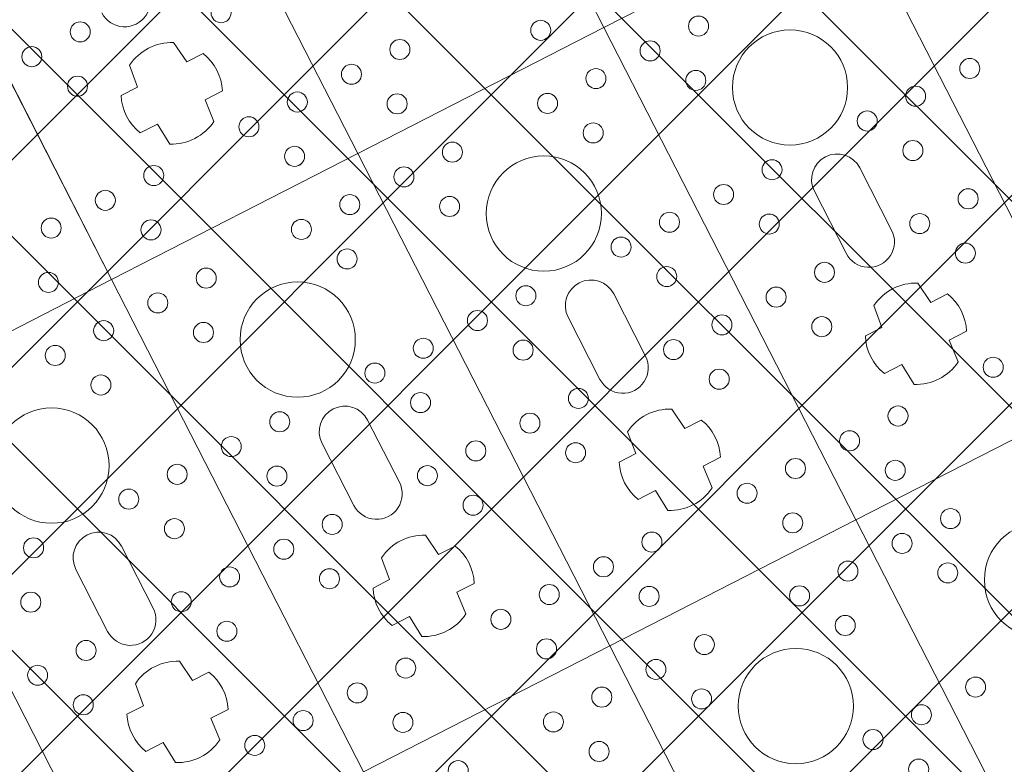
# Model space of a CAD drawing. Header units: metres. Extents: x 7472034 to 8439876, y 5890181 to 5961460.
# Tile 143 of 202: x 8439532.86 to 8439534.99, y 5890378.71 to 5890380.33. Entities that reach past the tile are written whole.
import ezdxf

# ---------------------------------------------------------------- set-up
doc = ezdxf.new("R2010")
doc.units = ezdxf.units.M
doc.header["$MEASUREMENT"] = 0
doc.linetypes.add('$0$L218_500', pattern=[1, 0.5, -0.5])
doc.layers.get('0').update_dxf_attribs({"linetype": 'CONTINUOUS', "lineweight": 5})
doc.layers.get('Defpoints').update_dxf_attribs({"linetype": 'CONTINUOUS'})
for name, color, linetype, lineweight in [('### Krawężnik', 6, 'CONTINUOUS', 35), ('_IS_kd_krata', 114, 'CONTINUOUS', 30), ('KOLOR-OBIEKT', 21, 'CONTINUOUS', 13), ('ZAG-obrys 018 wymiary', 7, 'CONTINUOUS', 18)]:
    doc.layers.add(name, color=color, linetype=linetype, lineweight=lineweight)
doc.layers.add('100_rzut_wym_wew', color=7, linetype='CONTINUOUS')
doc.layers.add('_IS.BLOK.KD.doziemne', color=7, linetype='CONTINUOUS')
doc.styles.add('DIM', font='simplex.shx', dxfattribs={"width": 0.8})
doc.styles.add('RS', font='Romans.shx', dxfattribs={"width": 0.7})
doc.dimstyles.new('DIM-WEW_500', dxfattribs={"dimscale": 5, "dimtxt": 18, "dimasz": 10, "dimexe": 4, "dimexo": 8, "dimgap": 5, "dimtad": 1, "dimlfac": 0.01, "dimzin": 9, "dimdsep": 46, "dimtxsty": 'DIM', "dimblk": 'ARCHTICK', "dimcen": 5, "dimclrt": 112, "dimadec": 4, "dimazin": 2, "dimtfac": 4, "dimtmove": 0, "dimatfit": 3, "dimldrblk": 'ARCHTICK', "dimfxl": 0, "dimtolj": 1, "dimlwd": 13, "dimarcsym": 0})
pattern_1 = [(45, (967499.2092647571, -71042.97165620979), (-0.2245064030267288, 0.2245064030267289), []), (135, (967499.2092647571, -71042.97165620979), (-0.2245064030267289, -0.2245064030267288), [])]

# ---------------------------------------------------------------- blocks, each defined once
blk = doc.blocks.new('_Oblique')
at = {"color": 0, "linetype": 'ByBlock', "lineweight": -2}
blk.add_line((-0.5, -0.5), (0.5, 0.5), dxfattribs=at)
blk = doc.blocks.new('*D57')
at = {"layer": 'Defpoints', "color": 0, "linetype": 'Continuous'}
for p in [(8439539.50265294, 5890379.021735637, 7.079631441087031e-07), (8439518.672365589, 5890368.360632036), (8439519.01227277, 5890367.69650152)]:
    blk.add_point(p, dxfattribs=at)
at = {"layer": 'ZAG-obrys 018 wymiary', "color": 0, "linetype": 'Continuous', "lineweight": 13}
blk.add_line((8439539.84256012, 5890378.357605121), (8439519.01227277, 5890367.69650152), dxfattribs=at)
at = {"layer": 'ZAG-obrys 018 wymiary', "color": 0, "linetype": 'Continuous', "lineweight": -2}
for p, q in [((8439539.84256012, 5890378.357605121), (8439540.024801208, 5890378.001531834)), ((8439519.01227277, 5890367.69650152), (8439519.194513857, 5890367.340428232))]:
    blk.add_line(p, q, dxfattribs=at)
at = {"layer": 'ZAG-obrys 018 wymiary', "color": 0, "linetype": 'Continuous', "lineweight": 13, "xscale": 0.3, "yscale": 0.3, "zscale": 0.3}
for p, rotation in [((8439539.84256012, 5890378.357605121), 27.10372084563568), ((8439519.01227277, 5890367.69650152), 207.1037208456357)]:
    blk.add_blockref('_Oblique', p, dxfattribs=dict(at, rotation=rotation))
at = {"layer": 'ZAG-obrys 018 wymiary', "color": 112, "linetype": 'Continuous', "lineweight": 25, "insert": (8439529.154054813, 5890373.561163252), "char_height": 0.8, "attachment_point": 5, "rotation": 27.103720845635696, "style": 'RS'}
blk.add_mtext('\\A1;23.4', dxfattribs=at)
blk = doc.blocks.new('_ArchTick')
at = {"layer": '100_rzut_wym_wew', "color": 0, "linetype": 'Continuous', "const_width": 0.15}
blk.add_lwpolyline([(-0.5, -0.5), (0.5, 0.5)], dxfattribs=at)
blk = doc.blocks.new('A$C1D2679FE')
at = {"layer": 'KOLOR-OBIEKT', "lineweight": 9, "ltscale": 200}
h = blk.add_hatch(dxfattribs=at)
h.set_pattern_fill('ANSI37', color=253, scale=0.1, angle=16)
h.set_pattern_definition([(61, (-7471780.020262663, -5961378.212846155), (-0.2776917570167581, 0.153927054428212), []), (151, (-7471780.020262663, -5961378.212846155), (-0.153927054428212, -0.2776917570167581), [])])
edge = h.paths.add_edge_path()
edge.add_line((196.975401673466, 33.54016214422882), (192.3495923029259, 34.13512154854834))
edge.add_line((192.3495923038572, 34.13512154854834), (187.7176397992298, 34.7308710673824))
edge.add_line((187.7176398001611, 34.7308710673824), (178.5077782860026, 36.15998750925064))
edge.add_line((178.5077782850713, 36.15998750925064), (176.6601969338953, 36.5026140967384))
edge.add_arc((181.3685569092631, 38.18527459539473), 5.000000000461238, 199.6657310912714, 261.1796204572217)
edge.add_line((180.6018702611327, 33.24440507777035), (187.358021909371, 32.19603671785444))
edge.add_line((187.3580219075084, 32.19603671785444), (192.0230219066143, 31.59603671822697))
edge.add_line((192.0230219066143, 31.59603671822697), (196.6880219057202, 30.9960367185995))
edge.add_line((196.6880219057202, 30.9960367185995), (201.9780219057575, 30.48103671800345))
edge.add_line((201.9780219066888, 30.48103671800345), (207.2680219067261, 29.96603671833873))
edge.add_line((207.2680219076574, 29.96603671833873), (216.468021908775, 29.35603671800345))
edge.add_line((216.4680219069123, 29.35603671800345), (221.8830219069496, 29.11103671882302))
edge.add_line((221.8830219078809, 29.11103671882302), (227.2980219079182, 28.86603671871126))
edge.add_line((227.2980219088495, 28.86603671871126), (233.718021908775, 28.60103671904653))
edge.add_line((233.7180219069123, 28.60103671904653), (240.1380219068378, 28.33603671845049))
edge.add_line((240.1380219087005, 28.33603671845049), (245.3280219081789, 28.076036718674))
edge.add_line((245.3280219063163, 28.076036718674), (246.1380219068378, 28.00603671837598))
edge.add_line((246.1380219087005, 28.00603671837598), (248.4280219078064, 27.98603671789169))
edge.add_line((248.4280219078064, 27.98603671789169), (251.4080219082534, 28.33603671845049))
edge.add_line((251.4080219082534, 28.33603671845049), (255.3380219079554, 29.13603671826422))
edge.add_line((255.3380219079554, 29.13603671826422), (258.1480219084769, 30.35603671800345))
edge.add_line((258.1480219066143, 30.35603671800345), (260.6280219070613, 32.076036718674))
edge.add_line((260.6280219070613, 32.076036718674), (262.7080219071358, 34.29603671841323))
edge.add_line((262.7080219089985, 34.29603671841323), (264.3880219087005, 36.826036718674))
edge.add_line((264.3880219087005, 36.826036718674), (265.608021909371, 39.59603671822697))
edge.add_line((265.6080219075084, 39.59603671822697), (266.4080219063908, 42.53603671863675))
edge.add_line((266.4080219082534, 42.53603671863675), (266.6380219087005, 45.60603671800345))
edge.add_line((266.6380219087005, 45.60603671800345), (266.3380219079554, 48.59603671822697))
edge.add_line((266.3380219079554, 48.59603671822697), (265.628021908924, 51.53603671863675))
edge.add_line((265.6280219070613, 51.53603671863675), (264.5280219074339, 54.28603671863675))
edge.add_line((264.5280219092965, 54.28603671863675), (263.3880219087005, 57.11603671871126))
edge.add_line((263.3880219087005, 57.11603671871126), (262.5430219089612, 59.47103671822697))
edge.add_line((262.5430219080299, 59.47103671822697), (261.6980219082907, 61.826036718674))
edge.add_line((261.6980219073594, 61.826036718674), (260.5980219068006, 65.15103671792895))
edge.add_line((260.5980219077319, 65.15103671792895), (259.4980219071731, 68.47603671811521))
edge.add_line((259.4980219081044, 68.47603671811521), (257.3916487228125, 67.77919145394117))
edge.add_line((257.3916487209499, 67.77919145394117), (258.1675714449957, 64.34697791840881))
edge.add_line((258.167571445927, 64.34697791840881), (259.2776264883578, 60.99158426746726))
edge.add_line((259.2776264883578, 60.99158426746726), (260.1334384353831, 58.60645156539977))
edge.add_line((260.1334384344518, 58.60645156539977), (260.9950570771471, 56.20513570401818))
edge.add_line((260.9950570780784, 56.20513570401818), (262.1522789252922, 53.33238322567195))
edge.add_line((262.1522789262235, 53.33238322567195), (263.1827648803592, 50.75616833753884))
edge.add_line((263.1827648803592, 50.75616833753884), (263.8083402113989, 48.16575780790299))
edge.add_line((263.8083402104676, 48.16575780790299), (264.0684198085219, 45.57363114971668))
edge.add_line((264.0684198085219, 45.57363114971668), (263.8734869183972, 42.97170083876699))
edge.add_line((263.8734869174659, 42.97170083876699), (263.1880731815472, 40.45280535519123))
edge.add_line((263.1880731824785, 40.45280535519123), (262.1337886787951, 38.05906103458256))
edge.add_line((262.1337886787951, 38.05906103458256), (260.6936748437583, 35.89031817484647))
edge.add_line((260.6936748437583, 35.89031817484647), (258.9457271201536, 34.02472012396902))
edge.add_line((258.9457271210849, 34.02472012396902), (256.8967191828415, 32.60363397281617))
edge.add_line((256.8967191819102, 32.60363397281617), (254.5645412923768, 31.59108698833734))
edge.add_line((254.5645412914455, 31.59108698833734), (251.0026761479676, 30.86602538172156))
edge.add_line((251.0026761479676, 30.86602538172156), (248.2893446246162, 30.54734550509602))
edge.add_line((248.2893446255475, 30.54734550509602), (246.2595893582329, 30.56507262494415))
edge.add_line((246.2595893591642, 30.56507262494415), (245.5023283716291, 30.63051493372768))
edge.add_line((245.5023283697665, 30.63051493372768), (240.2548571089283, 30.89339403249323))
edge.add_line((240.2548571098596, 30.89339403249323), (233.8236017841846, 31.1588586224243))
edge.add_line((233.8236017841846, 31.1588586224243), (227.4086662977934, 31.42364957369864))
edge.add_line((227.4086662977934, 31.42364957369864), (221.9987299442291, 31.66842047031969))
edge.add_line((221.9987299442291, 31.66842047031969), (217.4544723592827, 31.90290945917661))
edge.add_line((217.4544723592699, 31.90290945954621), (217.0910134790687, 31.92589690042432))
edge.add_line((217.0910134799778, 31.92589689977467), (214.8768218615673, 32.06593639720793))
edge.add_line((214.876821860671, 32.06593639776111), (207.0033997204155, 32.56390146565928))
edge.add_line((207.0033997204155, 32.56390146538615), (202.2260741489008, 33.02899081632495))
edge.add_line((202.2260741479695, 33.02899081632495), (196.975401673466, 33.54016214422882))
blk = doc.blocks.new('*U25')
at = {"lineweight": 5}
for p, q in [((1200, 19799.40002381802), (1200, 19199.39999997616)), ((2400.000047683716, 19799.40002381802), (1200, 19799.40002381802)), ((1200, 19799.39999997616), (2400.000047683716, 19799.39999997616)), ((1200.000047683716, 19199.39999997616), (1200.000047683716, 19799.40002381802)), ((2400, 19799.40002381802), (2400, 19199.39999997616)), ((2400.000047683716, 19199.39999997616), (2400.000047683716, 19799.40002381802)), ((2054.200035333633, 19599.41180765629), (2054.200035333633, 19559.27779868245)), ((2145.251703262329, 19557.3414337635), (2145.251703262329, 19599.66109861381)), ((1875.600023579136, 19554.90001261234), (1724.400023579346, 19554.90001189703)), ((2054.200035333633, 19559.27779868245), (2003.997000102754, 19553.0974925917)), ((2195.871898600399, 19553.33129808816), (2145.251703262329, 19557.3414337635)), ((1724.400023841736, 19443.90001189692), (1875.600023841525, 19443.90001189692)), ((2003.997000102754, 19445.70253120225), (2054.200035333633, 19439.52222511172)), ((2145.251703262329, 19441.45859003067), (2195.871898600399, 19445.46872570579)), ((2054.200035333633, 19439.52222511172), (2054.200035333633, 19399.38821613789)), ((2145.251703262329, 19399.13892518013), (2145.251703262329, 19441.45859003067)), ((1200.000047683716, 19199.40002381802), (0, 19199.40002381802)), ((0, 19199.39999997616), (1200.000047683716, 19199.39999997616)), ((1200, 19199.40002381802), (1200, 18599.39999997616)), ((2400.000047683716, 19199.40002381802), (1200, 19199.40002381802)), ((1200, 19199.39999997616), (2400.000047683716, 19199.39999997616)), ((1200.000047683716, 18599.39999997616), (1200.000047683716, 19199.40002381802)), ((2400, 19199.40002381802), (2400, 18599.39999997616)), ((3600.000047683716, 19199.40002381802), (2400, 19199.40002381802)), ((2400, 19199.39999997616), (3600.000047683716, 19199.39999997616)), ((2400.000047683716, 18599.39999997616), (2400.000047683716, 19199.40002381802)), ((2054.200035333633, 18999.41180765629), (2054.200035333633, 18959.27779868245)), ((2145.251703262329, 18957.3414337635), (2145.251703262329, 18999.66109861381)), ((1875.600023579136, 18954.90001261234), (1724.400023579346, 18954.90001189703)), ((2054.200035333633, 18959.27779868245), (2003.997000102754, 18953.0974925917)), ((2195.871898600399, 18953.33129808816), (2145.251703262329, 18957.3414337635)), ((1724.400023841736, 18843.90001189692), (1875.600023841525, 18843.90001189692)), ((2003.997000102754, 18845.70253120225), (2054.200035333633, 18839.52222511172)), ((2145.251703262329, 18841.45859003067), (2195.871898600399, 18845.46872570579)), ((2054.200035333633, 18839.52222511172), (2054.200035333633, 18799.38821613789)), ((2145.251703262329, 18799.13892518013), (2145.251703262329, 18841.45859003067)), ((1200.000047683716, 18599.40002381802), (0, 18599.40002381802)), ((0, 18599.39999997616), (1200.000047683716, 18599.39999997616)), ((1200, 18599.40002381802), (1200, 17999.39999997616)), ((2400.000047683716, 18599.40002381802), (1200, 18599.40002381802)), ((1200, 18599.39999997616), (2400.000047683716, 18599.39999997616)), ((1200.000047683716, 17999.39999997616), (1200.000047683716, 18599.40002381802)), ((2400, 18599.40002381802), (2400, 17999.39999997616)), ((3600.000047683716, 18599.40002381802), (2400, 18599.40002381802)), ((2400, 18599.39999997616), (3600.000047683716, 18599.39999997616)), ((2400.000047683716, 17999.39999997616), (2400.000047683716, 18599.40002381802)), ((854.2000353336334, 18399.41180765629), (854.2000353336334, 18359.27779868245)), ((945.2517032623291, 18357.3414337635), (945.2517032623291, 18399.66109861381)), ((2054.200035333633, 18399.41180765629), (2054.200035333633, 18359.27779868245)), ((2145.251703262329, 18357.3414337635), (2145.251703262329, 18399.66109861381)), ((854.2000353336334, 18359.27779868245), (803.9970001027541, 18353.0974925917)), ((995.8718986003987, 18353.33129808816), (945.2517032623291, 18357.3414337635)), ((1875.600023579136, 18354.90001261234), (1724.400023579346, 18354.90001189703)), ((2054.200035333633, 18359.27779868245), (2003.997000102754, 18353.0974925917)), ((2195.871898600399, 18353.33129808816), (2145.251703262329, 18357.3414337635)), ((803.9970001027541, 18245.70253120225), (854.2000353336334, 18239.52222511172)), ((945.2517032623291, 18241.45859003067), (995.8718986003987, 18245.46872570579)), ((2003.997000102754, 18245.70253120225), (2054.200035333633, 18239.52222511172)), ((2145.251703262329, 18241.45859003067), (2195.871898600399, 18245.46872570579)), ((854.2000353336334, 18239.52222511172), (854.2000353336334, 18199.38821613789)), ((945.2517032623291, 18199.13892518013), (945.2517032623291, 18241.45859003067)), ((1724.400023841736, 18243.90001189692), (1875.600023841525, 18243.90001189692)), ((2054.200035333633, 18239.52222511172), (2054.200035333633, 18199.38821613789)), ((2145.251703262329, 18199.13892518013), (2145.251703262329, 18241.45859003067)), ((1200.000047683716, 17999.40002381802), (0, 17999.40002381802)), ((0, 17999.39999997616), (1200.000047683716, 17999.39999997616)), ((1200, 17999.40002381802), (1200, 17399.39999997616)), ((2400.000047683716, 17999.40002381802), (1200, 17999.40002381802)), ((1200, 17999.39999997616), (2400.000047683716, 17999.39999997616)), ((1200.000047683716, 17399.39999997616), (1200.000047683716, 17999.40002381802)), ((2054.200035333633, 17799.41180765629), (2054.200035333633, 17759.27779868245)), ((2145.251703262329, 17757.3414337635), (2145.251703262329, 17799.66109861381)), ((1875.600023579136, 17754.90001261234), (1724.400023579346, 17754.90001189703)), ((2054.200035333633, 17759.27779868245), (2003.997000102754, 17753.0974925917)), ((2195.871898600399, 17753.33129808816), (2145.251703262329, 17757.3414337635)), ((1724.400023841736, 17643.90001189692), (1875.600023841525, 17643.90001189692)), ((2003.997000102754, 17645.70253120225), (2054.200035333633, 17639.52222511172)), ((2054.200035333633, 17639.52222511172), (2054.200035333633, 17599.38821613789)), ((2145.251703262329, 17641.45859003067), (2195.871898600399, 17645.46872570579)), ((2145.251703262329, 17599.13892518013), (2145.251703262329, 17641.45859003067)), ((2400.000047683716, 17399.40002381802), (1200, 17399.40002381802)), ((1200, 17399.39999997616), (2400.000047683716, 17399.39999997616))]:
    blk.add_line(p, q, dxfattribs=at)
for centre, radius in [((1640.936357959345, 19865.40001189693), 21.73927789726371), ((1640.936357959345, 19733.40001189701), 21.7392778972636), ((1890.936357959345, 19733.40001189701), 21.73927789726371), ((1743.127355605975, 19674.40001189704), 21.7392778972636), ((1993.127355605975, 19674.40001189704), 21.7392778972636), ((1640.936357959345, 19615.40001189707), 21.73927789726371), ((1890.936357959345, 19615.40001189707), 21.7392778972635), ((2240.936357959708, 19615.40001189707), 21.7392778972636), ((1500.000023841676, 19499.40001189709), 125), ((2700.000023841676, 19499.40001189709), 125), ((1290.936357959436, 19383.4000118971), 21.73927789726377), ((1640.936357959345, 19383.4000118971), 21.73927789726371), ((1890.936357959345, 19383.4000118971), 21.73927789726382), ((2240.936357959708, 19383.4000118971), 21.7392778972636), ((2490.936357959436, 19383.4000118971), 21.73927789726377), ((1393.127355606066, 19324.40001189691), 21.73927789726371), ((1743.127355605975, 19324.40001189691), 21.7392778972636), ((1993.127355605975, 19324.40001189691), 21.7392778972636), ((2343.127355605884, 19324.40001189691), 21.7392778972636), ((2593.127355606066, 19324.40001189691), 21.73927789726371), ((1290.936357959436, 19265.40001189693), 21.73927789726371), ((1640.936357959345, 19265.40001189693), 21.73927789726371), ((1890.936357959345, 19265.40001189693), 21.73927789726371), ((2240.936357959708, 19265.40001189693), 21.7392778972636), ((2490.936357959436, 19265.40001189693), 21.73927789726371), ((2840.936357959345, 19265.40001189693), 21.73927789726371), ((1290.936357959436, 19133.40001189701), 21.7392778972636), ((1640.936357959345, 19133.40001189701), 21.7392778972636), ((1890.936357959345, 19133.40001189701), 21.73927789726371), ((2240.936357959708, 19133.40001189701), 21.7392778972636), ((2490.936357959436, 19133.40001189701), 21.7392778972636), ((2840.936357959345, 19133.40001189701), 21.7392778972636), ((1143.127355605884, 19074.40001189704), 21.7392778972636), ((1393.127355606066, 19074.40001189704), 21.73927789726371), ((1743.127355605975, 19074.40001189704), 21.7392778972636), ((1993.127355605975, 19074.40001189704), 21.7392778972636), ((2343.127355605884, 19074.40001189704), 21.7392778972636), ((2593.127355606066, 19074.40001189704), 21.73927789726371), ((2943.127355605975, 19074.40001189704), 21.7392778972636), ((1290.936357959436, 19015.40001189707), 21.73927789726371), ((1640.936357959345, 19015.40001189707), 21.73927789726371), ((1890.936357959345, 19015.40001189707), 21.7392778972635), ((2240.936357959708, 19015.40001189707), 21.7392778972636), ((2490.936357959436, 19015.40001189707), 21.73927789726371), ((2840.936357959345, 19015.40001189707), 21.73927789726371), ((1500.000023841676, 18899.40001189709), 125), ((2700.000023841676, 18899.40001189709), 125), ((1040.936357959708, 18783.4000118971), 21.7392778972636), ((1290.936357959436, 18783.4000118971), 21.73927789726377), ((1640.936357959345, 18783.4000118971), 21.73927789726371), ((1890.936357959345, 18783.4000118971), 21.73927789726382), ((2240.936357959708, 18783.4000118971), 21.7392778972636), ((2490.936357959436, 18783.4000118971), 21.73927789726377), ((1143.127355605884, 18724.40001189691), 21.7392778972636), ((1393.127355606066, 18724.40001189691), 21.73927789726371), ((1743.127355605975, 18724.40001189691), 21.7392778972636), ((1993.127355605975, 18724.40001189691), 21.7392778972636), ((2343.127355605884, 18724.40001189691), 21.7392778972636), ((2593.127355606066, 18724.40001189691), 21.73927789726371), ((1040.936357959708, 18665.40001189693), 21.7392778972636), ((1290.936357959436, 18665.40001189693), 21.73927789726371), ((1640.936357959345, 18665.40001189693), 21.73927789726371), ((1890.936357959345, 18665.40001189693), 21.73927789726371), ((2240.936357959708, 18665.40001189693), 21.7392778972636), ((2490.936357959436, 18665.40001189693), 21.73927789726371), ((1040.936357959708, 18533.40001189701), 21.7392778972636), ((1290.936357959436, 18533.40001189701), 21.7392778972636), ((1640.936357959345, 18533.40001189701), 21.7392778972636), ((1890.936357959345, 18533.40001189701), 21.73927789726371), ((2240.936357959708, 18533.40001189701), 21.7392778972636), ((2490.936357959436, 18533.40001189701), 21.7392778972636), ((793.127355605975, 18474.40001189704), 21.7392778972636), ((1143.127355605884, 18474.40001189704), 21.7392778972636), ((1393.127355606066, 18474.40001189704), 21.73927789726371), ((1743.127355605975, 18474.40001189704), 21.7392778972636), ((1993.127355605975, 18474.40001189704), 21.7392778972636), ((2343.127355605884, 18474.40001189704), 21.7392778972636), ((2593.127355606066, 18474.40001189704), 21.73927789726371), ((1040.936357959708, 18415.40001189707), 21.7392778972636), ((1290.936357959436, 18415.40001189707), 21.73927789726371), ((1500.000023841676, 18299.40001189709), 125), ((1640.936357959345, 18415.40001189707), 21.73927789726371), ((1890.936357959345, 18415.40001189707), 21.7392778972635), ((2240.936357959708, 18415.40001189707), 21.7392778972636), ((2490.936357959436, 18415.40001189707), 21.73927789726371), ((690.9363579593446, 18183.4000118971), 21.73927789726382), ((1040.936357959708, 18183.4000118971), 21.7392778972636), ((1290.936357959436, 18183.4000118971), 21.73927789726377), ((1640.936357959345, 18183.4000118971), 21.73927789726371), ((1890.936357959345, 18183.4000118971), 21.73927789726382), ((2240.936357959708, 18183.4000118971), 21.7392778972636), ((2490.936357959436, 18183.4000118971), 21.73927789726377), ((793.127355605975, 18124.40001189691), 21.7392778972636), ((1143.127355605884, 18124.40001189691), 21.7392778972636), ((1393.127355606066, 18124.40001189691), 21.73927789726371), ((1743.127355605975, 18124.40001189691), 21.7392778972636), ((1993.127355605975, 18124.40001189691), 21.7392778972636), ((2343.127355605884, 18124.40001189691), 21.7392778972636), ((690.9363579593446, 18065.40001189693), 21.73927789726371), ((1040.936357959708, 18065.40001189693), 21.7392778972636), ((1290.936357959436, 18065.40001189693), 21.73927789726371), ((1640.936357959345, 18065.40001189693), 21.73927789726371), ((1890.936357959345, 18065.40001189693), 21.73927789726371), ((2240.936357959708, 18065.40001189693), 21.7392778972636), ((1040.936357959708, 17933.40001189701), 21.7392778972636), ((1290.936357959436, 17933.40001189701), 21.7392778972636), ((1640.936357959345, 17933.40001189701), 21.7392778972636), ((1890.936357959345, 17933.40001189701), 21.73927789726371), ((2240.936357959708, 17933.40001189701), 21.7392778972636), ((1143.127355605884, 17874.40001189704), 21.7392778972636), ((1393.127355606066, 17874.40001189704), 21.73927789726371), ((1743.127355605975, 17874.40001189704), 21.7392778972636), ((1993.127355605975, 17874.40001189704), 21.7392778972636), ((1290.936357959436, 17815.40001189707), 21.73927789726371), ((1500.000023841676, 17699.40001189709), 125), ((1640.936357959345, 17815.40001189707), 21.73927789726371), ((1890.936357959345, 17815.40001189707), 21.7392778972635), ((2240.936357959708, 17815.40001189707), 21.7392778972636), ((1640.936357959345, 17583.4000118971), 21.73927789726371), ((1890.936357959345, 17583.4000118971), 21.73927789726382), ((1743.127355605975, 17524.40001189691), 21.7392778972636), ((1993.127355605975, 17524.40001189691), 21.7392778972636), ((1890.936357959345, 17465.40001189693), 21.73927789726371)]:
    blk.add_circle(centre, radius, dxfattribs=at)
for centre, radius, start, end in [((2100.000023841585, 19499.40001189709), 110, 65.70851514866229, 114.6052205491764), ((1724.400023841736, 19499.40001189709), 55.50000000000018, 90.00000026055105, 270), ((1875.600023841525, 19499.40001189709), 55.50000000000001, 270, 90.00000026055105), ((2100.000023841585, 19499.40001189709), 109.9999999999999, 150.7803558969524, 209.2196441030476), ((2100.000023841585, 19499.40001189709), 110.0000000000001, 330.6407226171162, 29.35927738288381), ((2100.000023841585, 19499.40001189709), 110, 245.3947794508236, 294.2914848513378), ((2100.000023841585, 18899.40001189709), 110, 65.70851514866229, 114.6052205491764), ((1724.400023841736, 18899.40001189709), 55.50000000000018, 90.00000026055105, 270), ((1875.600023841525, 18899.40001189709), 55.50000000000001, 270, 90.00000026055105), ((2100.000023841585, 18899.40001189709), 109.9999999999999, 150.7803558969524, 209.2196441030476), ((2100.000023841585, 18899.40001189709), 110.0000000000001, 330.6407226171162, 29.35927738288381), ((2100.000023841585, 18899.40001189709), 110, 245.3947794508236, 294.2914848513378), ((900.0000238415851, 18299.40001189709), 110, 65.70851514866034, 114.605220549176), ((2100.000023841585, 18299.40001189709), 110, 65.70851514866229, 114.6052205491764), ((675.6000238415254, 18299.40001189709), 55.50000000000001, 270, 90.00000026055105), ((900.0000238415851, 18299.40001189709), 109.9999999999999, 150.7803558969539, 209.2196441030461), ((900.0000238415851, 18299.40001189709), 110.0000000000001, 330.6407226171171, 29.35927738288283), ((1724.400023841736, 18299.40001189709), 55.50000000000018, 90.00000026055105, 270), ((1875.600023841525, 18299.40001189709), 55.50000000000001, 270, 90.00000026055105), ((2100.000023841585, 18299.40001189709), 109.9999999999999, 150.7803558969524, 209.2196441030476), ((2100.000023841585, 18299.40001189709), 110.0000000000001, 330.6407226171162, 29.35927738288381), ((900.0000238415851, 18299.40001189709), 110, 245.394779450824, 294.2914848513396), ((2100.000023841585, 18299.40001189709), 110, 245.3947794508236, 294.2914848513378), ((2100.000023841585, 17699.40001189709), 110, 65.70851514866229, 114.6052205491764), ((1724.400023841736, 17699.40001189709), 55.50000000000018, 90.00000026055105, 270), ((1875.600023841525, 17699.40001189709), 55.50000000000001, 270, 90.00000026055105), ((2100.000023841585, 17699.40001189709), 109.9999999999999, 150.7803558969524, 209.2196441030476), ((2100.000023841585, 17699.40001189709), 110.0000000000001, 330.6407226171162, 29.35927738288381), ((2100.000023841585, 17699.40001189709), 110, 245.3947794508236, 294.2914848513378)]:
    blk.add_arc(centre, radius, start, end, dxfattribs=at)
blk = doc.blocks.new('JPII.KD_aktualizacja rzędnych_20.12.2024')
at = {"layer": '_IS_kd_krata', "color": 124, "xscale": 0.001, "yscale": 0.001, "zscale": 0.001, "rotation": 297.1037209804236}
blk.add_blockref('*U25', (8438656.864760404, 5890668.440994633, 7.079631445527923e-07), dxfattribs=at)

msp = doc.modelspace()

# ---------------------------------------------------------------- hatches: boundary and pattern name
at = {"layer": 'KOLOR-OBIEKT', "lineweight": 9}
h = msp.add_hatch(dxfattribs=at)
h.set_pattern_fill('ANSI37', color=73, scale=0.1)
h.set_pattern_definition(pattern_1)
edge = h.paths.add_edge_path()
edge.add_arc((8439443.60123986, 5890379.17988472), 6.652831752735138, 296.7043321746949, 335.0331150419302)
edge.add_arc((8439476.194075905, 5890367.917634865), 27.87464989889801, 155.1393615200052, 162.3446315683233, ccw=False)
edge.add_arc((8439457.399943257, 5890376.211109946), 7.345078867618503, 127.98309878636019, 152.2023641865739, ccw=False)
edge.add_arc((8439457.741930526, 5890376.488713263), 7.349948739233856, 107.1989600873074, 131.4182254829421, ccw=False)
edge.add_line((8439455.568618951, 5890383.509999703), (8439473.898437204, 5890392.710084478))
edge.add_arc((8439481.742870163, 5890376.384611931), 18.11232128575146, 99.26977735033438, 115.6644084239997, ccw=False)
edge.add_line((8439478.825278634, 5890394.260401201), (8439481.377171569, 5890394.321440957))
edge.add_arc((8439482.909595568, 5890377.390082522), 17.00056533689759, 88.22393661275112, 95.17163768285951, ccw=False)
edge.add_arc((8439482.561499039, 5890405.235869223), 10.88860248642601, 274.6092070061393, 298.9976789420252)
edge.add_arc((8443006.923870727, 5883371.657126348), 7856.29059094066, 116.59181359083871, 116.61107962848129, ccw=False)
edge.add_arc((8439465.895823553, 5890431.340313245), 42.15757971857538, 305.2087751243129, 306.7865132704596)
edge.add_arc((8439488.80074795, 5890400.283338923), 3.577668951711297, 310.8590814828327, 340.7280968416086)
edge.add_line((8439492.177934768, 5890399.102523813), (8439493.275267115, 5890403.980640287))
edge.add_line((8439493.275267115, 5890403.980640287), (8439502.266345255, 5890408.28072203))
edge.add_line((8439502.266345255, 5890408.28072203), (8439504.844191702, 5890407.694009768))
edge.add_line((8439504.844191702, 5890407.694009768), (8439506.125281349, 5890405.329609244))
edge.add_arc((8439507.019670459, 5890405.776898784), 0.9999999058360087, 206.5699188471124, 283.6833393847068)
edge.add_line((8439507.256226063, 5890404.805280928), (8439511.624560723, 5890406.970734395))
edge.add_line((8439511.624560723, 5890406.970734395), (8439511.39896348, 5890407.420225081))
edge.add_line((8439511.39896348, 5890407.420225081), (8439510.561982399, 5890407.017405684))
edge.add_line((8439510.561982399, 5890407.017405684), (8439509.330427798, 5890409.481424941))
edge.add_line((8439509.330427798, 5890409.481424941), (8439512.635426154, 5890411.138401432))
edge.add_line((8439512.635426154, 5890411.138401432), (8439512.638568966, 5890411.136467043))
edge.add_line((8439512.638568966, 5890411.136467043), (8439515.998443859, 5890412.829496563))
edge.add_line((8439515.998443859, 5890412.829496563), (8439517.239018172, 5890410.325621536))
edge.add_line((8439517.239018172, 5890410.325621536), (8439513.919446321, 5890408.633274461))
edge.add_line((8439513.919446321, 5890408.633274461), (8439514.091312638, 5890408.235941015))
edge.add_line((8439514.091312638, 5890408.235941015), (8439518.839102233, 5890410.604261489))
edge.add_line((8439518.839102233, 5890410.604261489), (8439518.585943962, 5890412.843737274))
edge.add_line((8439518.585943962, 5890412.843737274), (8439518.274555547, 5890413.628049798))
edge.add_line((8439518.274555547, 5890413.628049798), (8439517.839658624, 5890414.494365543))
edge.add_line((8439517.839658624, 5890414.494365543), (8439524.310164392, 5890417.742607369))
edge.add_line((8439524.310164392, 5890417.742607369), (8439525.122207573, 5890416.124990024))
edge.add_line((8439525.122207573, 5890416.124990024), (8439526.840645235, 5890414.670893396))
edge.add_line((8439526.840645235, 5890414.670893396), (8439527.244697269, 5890414.489695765))
edge.add_arc((8439552.769967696, 5890317.570311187), 100.2242811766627, 102.79246926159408, 104.75471345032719, ccw=False)
edge.add_arc((8439529.321881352, 5890420.105147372), 4.960037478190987, 284.6730648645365, 320.3902958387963)
edge.add_arc((8435016.013859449, 5889290.11735932), 4655.555010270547, 14.00691021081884, 14.04831962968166)
edge.add_line((8439532.327549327, 5890420.207226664), (8439525.877549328, 5890423.127226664))
edge.add_line((8439525.877549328, 5890423.127226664), (8439431.028022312, 5890376.803268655))
edge.add_line((8439431.028022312, 5890376.803268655), (8439435.479127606, 5890375.417226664))
edge.add_line((8439435.479127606, 5890375.417226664), (8439446.590932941, 5890373.236661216))
edge = h.paths.add_edge_path()
edge.add_arc((8439530.228804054, 5890405.916425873), 3.001836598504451, 99.44813666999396, 208.2631515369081)
edge.add_line((8439527.5848402, 5890404.494990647), (8439533.209264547, 5890393.206690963))
edge.add_line((8439533.209264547, 5890393.206690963), (8439519.17443581, 5890386.185049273))
edge.add_line((8439519.17443581, 5890386.185049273), (8439523.57812012, 5890377.411604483))
edge.add_line((8439523.57812012, 5890377.411604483), (8439517.455507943, 5890374.324033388))
edge.add_line((8439517.455507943, 5890374.324033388), (8439517.445860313, 5890374.319191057))
edge.add_line((8439517.445860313, 5890374.319191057), (8439517.33905848, 5890374.265585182))
edge.add_line((8439517.33905848, 5890374.265585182), (8439516.815779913, 5890375.308140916))
edge.add_line((8439516.815779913, 5890375.308140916), (8439511.370501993, 5890372.574998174))
edge.add_line((8439511.370501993, 5890372.574998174), (8439511.888417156, 5890371.529804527))
edge.add_line((8439511.888417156, 5890371.529804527), (8439506.425671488, 5890368.787948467))
edge.add_line((8439506.425671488, 5890368.787948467), (8439505.890341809, 5890369.841556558))
edge.add_line((8439505.890341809, 5890369.841556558), (8439505.8884594, 5890369.869391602))
edge.add_line((8439505.8884594, 5890369.869391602), (8439500.283276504, 5890366.97762632))
edge.add_line((8439500.283276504, 5890366.97762632), (8439519.478066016, 5890366.160130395))
edge.add_line((8439519.478066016, 5890366.160130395), (8439542.767549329, 5890378.417226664))
edge.add_line((8439542.767549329, 5890378.417226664), (8439538.675788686, 5890394.802262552))
edge.add_line((8439538.675788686, 5890394.802262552), (8439537.066416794, 5890401.238139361))
edge.add_line((8439537.066416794, 5890401.238139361), (8439535.557306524, 5890407.69906358))
edge.add_arc((8439531.145391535, 5890400.872499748), 8.128158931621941, 57.12596579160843, 99.98506404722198)
edge = h.paths.add_edge_path()
edge.add_line((8439470.194509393, 5890384.137651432), (8439461.355169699, 5890379.697090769))
edge.add_line((8439461.355169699, 5890379.697090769), (8439460.080861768, 5890379.068371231))
edge.add_line((8439460.080861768, 5890379.068371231), (8439457.869254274, 5890377.642639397))
edge.add_arc((8439460.609507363, 5890373.444653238), 5.013190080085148, 123.1346622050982, 204.022759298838)
edge.add_line((8439456.030540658, 5890371.403786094), (8439459.447549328, 5890370.707226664))
edge.add_line((8439459.447549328, 5890370.707226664), (8439480.497107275, 5890367.736747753))
edge.add_line((8439480.497107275, 5890367.736747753), (8439497.963342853, 5890367.082590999))
edge.add_line((8439497.963342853, 5890367.082590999), (8439496.62020549, 5890369.722641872))
edge.add_line((8439496.62020549, 5890369.722641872), (8439494.91788047, 5890373.087302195))
edge.add_arc((8439489.468037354, 5890366.363615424), 8.654984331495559, 50.97371617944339, 58.22889977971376)
edge.add_line((8439494.025120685, 5890373.721722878), (8439490.036071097, 5890376.575637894))
edge.add_line((8439490.036071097, 5890376.575637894), (8439489.954459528, 5890375.592465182))
edge.add_line((8439489.954459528, 5890375.592465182), (8439490.917133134, 5890375.538648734))
edge.add_line((8439490.917133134, 5890375.538648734), (8439490.678913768, 5890371.956837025))
edge.add_line((8439490.678913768, 5890371.956837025), (8439482.55041443, 5890372.440399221))
edge.add_line((8439482.55041443, 5890372.440399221), (8439482.851718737, 5890376.020734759))
edge.add_line((8439482.851718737, 5890376.020734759), (8439487.354100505, 5890375.749064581))
edge.add_line((8439487.354100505, 5890375.749064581), (8439487.521080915, 5890378.34061919))
edge.add_line((8439487.521080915, 5890378.34061919), (8439481.803471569, 5890382.401025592))
edge.add_arc((8439487.942466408, 5890392.088814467), 11.46911116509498, 231.6002274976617, 237.6382272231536, ccw=False)
edge.add_line((8439480.818489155, 5890383.100518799), (8439480.351152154, 5890383.41057529))
edge.add_line((8439480.351152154, 5890383.41057529), (8439479.210044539, 5890382.939428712))
edge.add_line((8439479.210044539, 5890382.939428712), (8439480.412913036, 5890383.399613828))
edge.add_arc((8439474.682487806, 5890375.167564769), 10.03017472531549, 55.15777404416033, 116.5800473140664)
h.paths.add_polyline_path([(8439461.898919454, 5890370.792156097), (8439462.257176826, 5890373.552492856)], flags=16)
h = msp.add_hatch(dxfattribs=at)
h.set_pattern_fill('ANSI37', color=253, scale=0.1)
h.set_pattern_definition(pattern_1)
edge = h.paths.add_edge_path()
edge.add_arc((8439529.163071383, 5890420.279666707), 5.193757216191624, 276.50229096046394, 320.0240354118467, ccw=False)
edge.add_line((8439529.751227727, 5890415.119319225), (8439525.812744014, 5890414.153171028))
edge.add_line((8439525.812744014, 5890414.153171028), (8439519.208160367, 5890410.804184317))
edge.add_line((8439519.208160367, 5890410.804184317), (8439517.988028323, 5890410.126512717))
edge.add_line((8439517.988028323, 5890410.126512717), (8439514.091312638, 5890408.235941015))
edge.add_line((8439514.091312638, 5890408.235941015), (8439511.613697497, 5890406.992378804))
edge.add_line((8439511.613697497, 5890406.992378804), (8439509.258949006, 5890405.810485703))
edge.add_line((8439509.258949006, 5890405.810485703), (8439507.371756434, 5890404.83508177))
edge.add_arc((8439506.940777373, 5890405.737469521), 1.000023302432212, 206.5712342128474, 295.5290722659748, ccw=False)
edge.add_line((8439506.046377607, 5890405.290148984), (8439504.844186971, 5890407.693988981))
edge.add_line((8439504.844186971, 5890407.693988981), (8439502.261629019, 5890408.281795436))
edge.add_line((8439502.261629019, 5890408.281795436), (8439499.350132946, 5890407.011538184))
edge.add_line((8439499.350132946, 5890407.011538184), (8439493.30510976, 5890403.995621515))
edge.add_line((8439493.30510976, 5890403.995621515), (8439492.177918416, 5890399.102451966))
edge.add_arc((8439488.801253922, 5890400.282879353), 3.577047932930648, 293.05521913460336, 340.73119789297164, ccw=False)
edge.add_line((8439490.202090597, 5890396.991537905), (8439487.801423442, 5890395.78932472))
edge.add_arc((8439482.51122255, 5890404.317896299), 10.03607286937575, 278.1216072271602, 301.8109775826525, ccw=False)
edge.add_line((8439483.9290645, 5890394.382480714), (8439478.825278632, 5890394.260401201))
edge.add_arc((8439481.742870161, 5890376.384611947), 18.11232126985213, 99.26977735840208, 115.6644084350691)
edge.add_line((8439473.898437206, 5890392.710084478), (8439455.537130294, 5890383.494194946))
edge.add_arc((8439458.368862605, 5890375.380272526), 8.593860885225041, 109.2388197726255, 150.5606865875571)
edge.add_line((8439450.884668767, 5890379.604167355), (8439456.921008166, 5890377.849276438))
edge.add_line((8439456.921008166, 5890377.849276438), (8439458.055979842, 5890377.519316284))
edge.add_arc((8439462.056345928, 5890374.376166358), 5.087466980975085, 112.4172144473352, 141.842727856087, ccw=False)
edge.add_line((8439460.116249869, 5890379.079181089), (8439470.201913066, 5890384.141371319))
edge.add_arc((8439474.670732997, 5890375.058466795), 10.12272227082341, 52.60385305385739, 116.19734301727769, ccw=False)
edge.add_line((8439480.818489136, 5890383.100518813), (8439494.035062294, 5890373.735722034))
edge.add_arc((8439499.404929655, 5890380.165137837), 8.376924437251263, 230.1312663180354, 239.1071883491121)
edge.add_arc((8439492.046879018, 5890368.073539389), 5.778072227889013, 28.405105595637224, 58.05675779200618, ccw=False)
edge.add_line((8439497.129307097, 5890370.822183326), (8439498.920012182, 5890367.249241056))
edge.add_line((8439498.920012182, 5890367.249241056), (8439502.137476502, 5890368.864147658))
edge.add_line((8439502.137476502, 5890368.864147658), (8439500.881438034, 5890371.366619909))
edge.add_arc((8439501.41146424, 5890371.651481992), 0.6017260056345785, 32.69127385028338, 208.2557647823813, ccw=False)
edge.add_line((8439501.917872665, 5890371.97648152), (8439503.213570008, 5890369.395299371))
edge.add_line((8439503.213570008, 5890369.395299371), (8439521.788261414, 5890378.745992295))
edge.add_line((8439521.788261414, 5890378.745992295), (8439512.863585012, 5890396.520876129))
edge.add_arc((8439515.497668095, 5890397.863594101), 2.956566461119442, 115.92003145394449, 207.0101116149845, ccw=False)
edge.add_line((8439514.20530482, 5890400.522744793), (8439524.043376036, 5890405.489377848))
edge.add_line((8439524.043376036, 5890405.489377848), (8439526.586557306, 5890407.103247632))
edge.add_line((8439526.586557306, 5890407.103247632), (8439529.129738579, 5890408.717117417))
edge.add_arc((8439531.212438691, 5890401.016589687), 7.97720296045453, 58.08019787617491, 105.13424418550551, ccw=False)
edge.add_line((8439535.43023892, 5890407.787551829), (8439533.14312037, 5890416.942853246))
edge = h.paths.add_edge_path(flags=16)
edge.add_line((8439502.061371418, 5890393.458260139), (8439496.04637926, 5890390.43770596))
edge.add_arc((8439496.464019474, 5890389.751908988), 0.8029575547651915, 121.3407965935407, 301.694103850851)
edge.add_line((8439496.8858806, 5890389.068700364), (8439502.900872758, 5890392.089254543))
edge.add_arc((8439502.27990767, 5890392.650368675), 0.83692694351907, 317.898520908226, 465.1363795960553)
edge = h.paths.add_edge_path(flags=16)
edge.add_line((8439505.00109902, 5890384.089630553), (8439500.444638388, 5890381.798632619))
edge.add_arc((8439500.084983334, 5890382.51322949), 0.8000002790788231, 116.620304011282, 296.7160130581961, ccw=False)
edge.add_line((8439499.72652247, 5890383.228426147), (8439504.283989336, 5890385.517420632))
edge.add_arc((8439504.642916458, 5890384.80371257), 0.7988791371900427, -63.361719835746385, 116.69803695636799, ccw=False)

# ---------------------------------------------------------------- block references
at = {"layer": '### Krawężnik', "color": 1, "linetype": 'Continuous', "lineweight": 60, "ltscale": 0.2}
msp.add_blockref('A$C1D2679FE', (8439279.223208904, 5890335.266736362), dxfattribs=at)
at = {"layer": '_IS.BLOK.KD.doziemne', "linetype": '$0$L218_500'}
msp.add_blockref('JPII.KD_aktualizacja rzędnych_20.12.2024', (859.6212462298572, -295.8072097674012), dxfattribs=at)
at = {"layer": '_IS_kd_krata', "color": 124, "xscale": 0.001, "yscale": 0.001, "zscale": 0.001, "rotation": 297.1037209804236}
msp.add_blockref('*U25', (8439516.486006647, 5890372.63378484, 7.079631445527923e-07), dxfattribs=at)

# ---------------------------------------------------------------- dimensions: what is measured, and where the dimension line sits
at = {"layer": 'ZAG-obrys 018 wymiary', "linetype": 'Continuous', "lineweight": 25}
dim = msp.add_aligned_dim(p1=(8439539.50265294, 5890379.021735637, 7.079631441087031e-07), p2=(8439518.672365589, 5890368.360632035), distance=0.7460604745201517, dimstyle='DIM-WEW_500', override={"dimscale": 0.1, "dimtxt": 8, "dimasz": 3, "dimgap": 2, "dimlfac": 1, "dimtxsty": 'RS', "dimblk1": 'Oblique', "dimblk2": 'Oblique', "dimsah": 1, "dimfxl": 50, "dimfxlon": 1}, dxfattribs=at)
dim.commit()
dim.dimension.update_dxf_attribs({"geometry": '*D57', "text_midpoint": (8439529.154054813, 5890373.561163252)})

doc.saveas('drawing.dxf')
